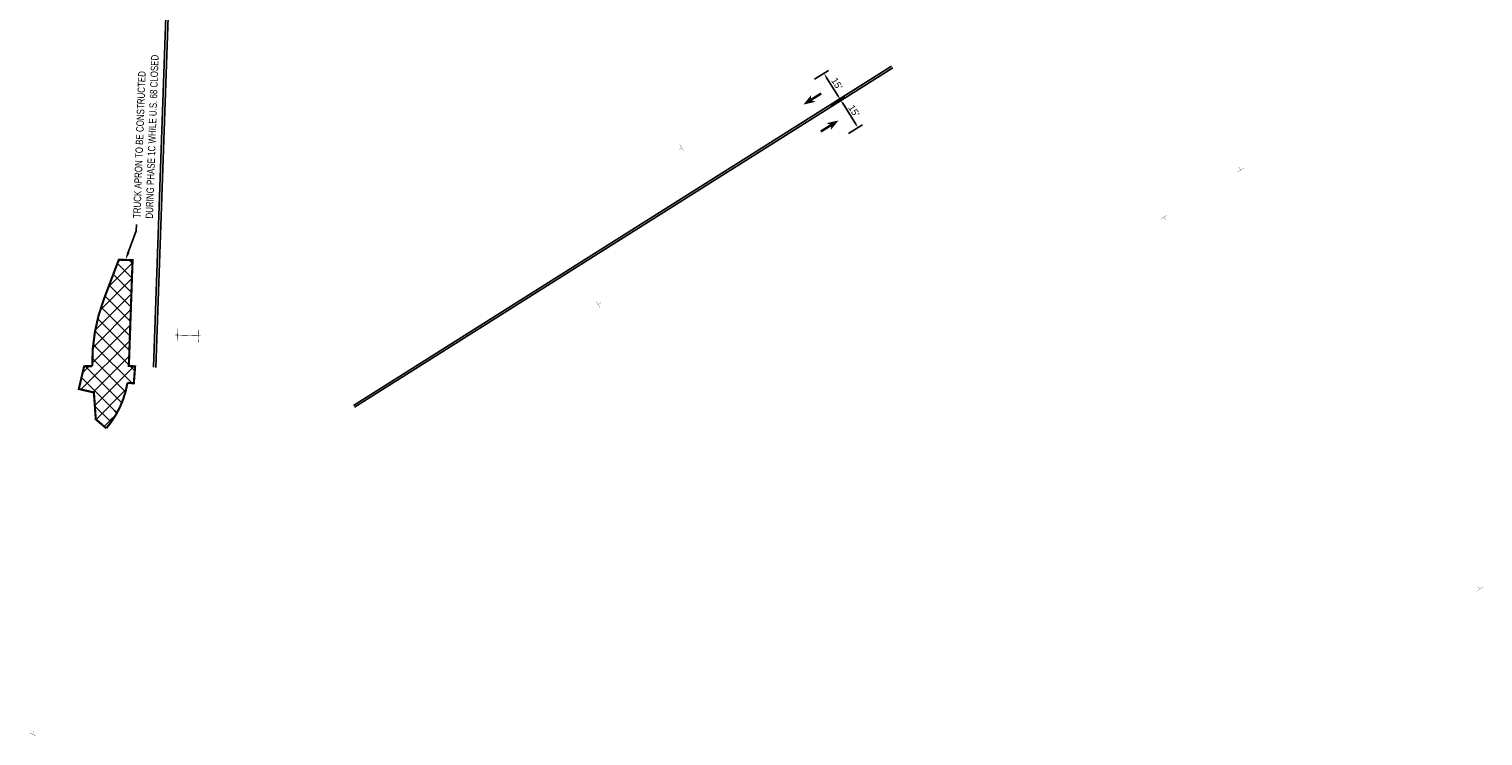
# Model space of a CAD drawing. Header units: feet. Extents: x 158973 to 162012, y 288249 to 289770.
# Tile 1 of 7: x 161327 to 162012, y 288249 to 288582. Entities that reach past the tile are written whole.
import ezdxf
from ezdxf import colors
from ezdxf.entities.mleader import LeaderData, LeaderLine
from ezdxf.math import Vec2, Vec3

# ---------------------------------------------------------------- set-up
doc = ezdxf.new("R2010")
doc.units = ezdxf.units.FT
doc.header["$MEASUREMENT"] = 0
for name, color, linetype in [('MT_P_Cells', 7, 'Continuous'), ('MT_P_Temp_Road', 30, 'Continuous'), ('MT_P_Text', 7, 'Continuous'), ('MT_P_Work_Area', 4, 'Continuous'), ('PM_X_Edge_Line', 51, 'Continuous')]:
    doc.layers.add(name, color=color, linetype=linetype)
doc.styles.add('Slanted-Normal', font='font31.shx', dxfattribs={"height": 0.1})
doc.styles.get("Standard").update_dxf_attribs({"font": 'arial.ttf'})
doc.styles.add('Style-font31', font='font31.shx')
doc.dimstyles.new('COEC', dxfattribs={"dimscale": 13.9, "dimtxt": 0.18, "dimasz": 0.18, "dimexe": 0.18, "dimexo": 0.0625, "dimgap": 0.09, "dimtad": 1, "dimzin": 0, "dimdsep": 46, "dimtxsty": 'Standard', "dimcen": 0.09, "dimclrd": 256, "dimclre": 256, "dimclrt": 256, "dimaunit": 1, "dimadec": 4, "dimazin": 0, "dimtfac": 1, "dimtofl": 0, "dimtmove": 0, "dimatfit": 3, "dimfxl": 1, "dimtolj": 1, "dimtzin": 0, "dimlwd": -1, "dimlwe": -1, "dimarcsym": 0})

# ---------------------------------------------------------------- blocks, each defined once
blk = doc.blocks.new('*D1091')
at = {"layer": 'Defpoints', "color": 0, "transparency": 16777216}
for p in [(161696.27, 288557.32, 1919.99), (161704.02, 288544.94, 1919.99), (161709.27, 288548.23)]:
    blk.add_point(p, dxfattribs=at)
at = {"layer": 'MT_P_Text', "transparency": 16777216}
for p, q in [((161697.12, 288557.85), (161703.64, 288561.93)), ((161702.58, 288558.91), (161708.21, 288549.93)), ((161704.86, 288545.47), (161711.39, 288549.56))]:
    blk.add_line(p, q, dxfattribs=at)
for points in [[(161702.87, 288559.09), (161702.3, 288558.73), (161701.52, 288560.61)], [(161708.49, 288550.11), (161707.93, 288549.75), (161709.27, 288548.23)]]:
    blk.add_solid(points, dxfattribs=at)
at = {"layer": 'MT_P_Text', "transparency": 16777216, "insert": (161707.6, 288555.8), "char_height": 3.2, "attachment_point": 5, "rotation": 302.05354, "style": 'Style-font31'}
blk.add_mtext("\\A1;15'", dxfattribs=at)
blk = doc.blocks.new('*D1092')
at = {"layer": 'Defpoints', "color": 0, "transparency": 16777216}
for p in [(161704.02, 288544.94, 959.84), (161712.28, 288531.74, 959.84), (161717.54, 288535.03)]:
    blk.add_point(p, dxfattribs=at)
at = {"layer": 'MT_P_Text', "transparency": 16777216}
for p, q in [((161704.86, 288545.47), (161711.39, 288549.56)), ((161710.33, 288546.54), (161716.47, 288536.73)), ((161713.13, 288532.27), (161719.65, 288536.36))]:
    blk.add_line(p, q, dxfattribs=at)
for points in [[(161710.61, 288546.72), (161710.05, 288546.36), (161709.27, 288548.23)], [(161716.76, 288536.91), (161716.19, 288536.55), (161717.54, 288535.03)]]:
    blk.add_solid(points, dxfattribs=at)
at = {"layer": 'MT_P_Text', "transparency": 16777216, "insert": (161715.61, 288543.01), "char_height": 3.2, "attachment_point": 5, "rotation": 302.05354, "style": 'Style-font31'}
blk.add_mtext("\\A1;15'", dxfattribs=at)

msp = doc.modelspace()

# ---------------------------------------------------------------- hatches: boundary and pattern name
at = {"layer": 'MT_P_Cells', "true_color": 0x00b3b3}
h = msp.add_hatch(color=132, dxfattribs=at)
h.dxf.hatch_style = 1
h.paths.add_polyline_path([(161692.09, 288546.088), (161697.249, 288547.27), (161695.745, 288547.787), (161700.407, 288550.706), (161699.876, 288551.554), (161695.215, 288548.635), (161695.406, 288550.213)])
h = msp.add_hatch(color=132, dxfattribs=at)
h.dxf.hatch_style = 1
h.paths.add_polyline_path([(161708.148, 288538.343), (161702.989, 288537.161), (161704.493, 288536.644), (161699.831, 288533.725), (161700.362, 288532.878), (161705.023, 288535.797), (161704.832, 288534.218)])
at = {"layer": 'MT_P_Work_Area'}
h = msp.add_hatch(dxfattribs=at)
h.set_pattern_fill('ANSI37', color=247, scale=40)
edge = h.paths.add_edge_path()
edge.add_line((161361.814, 288395.161), (161358.775, 288397.761))
edge.add_line((161358.775, 288397.761), (161357.88, 288410.374))
edge.add_line((161357.88, 288410.374), (161350.786, 288412.03))
edge.add_line((161350.786, 288412.03), (161353.287, 288422.742))
edge.add_line((161353.287, 288422.742), (161357.113, 288422.813))
edge.add_arc((161441.599, 288424.373), 84.5, 159.328365, 181.058055, ccw=False)
edge.add_line((161362.539, 288454.203), (161369.595, 288472.905))
edge.add_line((161369.595, 288472.905), (161374.092, 288472.747))
edge.add_line((161374.092, 288472.747), (161376.091, 288472.676))
edge.add_line((161376.091, 288472.676), (161374.338, 288422.898))
edge.add_line((161374.338, 288422.898), (161377.27, 288422.681))
edge.add_line((161377.27, 288422.681), (161376.68, 288414.703))
edge.add_line((161376.68, 288414.703), (161373.688, 288414.924))
edge.add_arc((161330.285, 288422.145), 44, 319.441904, 350.554594, ccw=False)
edge.add_line((161363.713, 288393.535), (161362.194, 288394.835))

# ---------------------------------------------------------------- linework, layer by layer
at = {"layer": 'MT_P_Cells', "const_width": 0.16, "elevation": 960.063, "flags": 128}
for points in [[(161692.09, 288546.088), (161697.249, 288547.27), (161695.745, 288547.787), (161700.407, 288550.706), (161699.876, 288551.554), (161695.215, 288548.635), (161695.406, 288550.213), (161692.09, 288546.088)], [(161708.148, 288538.343), (161702.989, 288537.161), (161704.493, 288536.644), (161699.831, 288533.725), (161700.362, 288532.878), (161705.023, 288535.797), (161704.832, 288534.218), (161708.148, 288538.343)]]:
    msp.add_lwpolyline(points, dxfattribs=at)
at = {"layer": 'MT_P_Cells', "color": 1, "flags": 128}
for points, const_width in [([(161633.149, 288524.682), (161634.58, 288525.585)], 0.1), ([(161635.494, 288524.137), (161633.667, 288527.033)], 0.1), ([(161899.079, 288516.033), (161896.161, 288514.243)], 0.1), ([(161896.735, 288516.581), (161897.62, 288515.138)], 0.1), ([(161860.09, 288492.127), (161863.009, 288493.916)], 0.1), ([(161862.434, 288491.579), (161861.55, 288493.021)], 0.1), ([(161596.084, 288450.37), (161594.257, 288453.265)], 0.1), ([(161596.602, 288452.721), (161595.17, 288451.818)], 0.1), ([(161396.165, 288437.457), (161408.158, 288437.034)], 0.25), ([(161397.27, 288440.42), (161397.059, 288434.423)], 0.25), ([(161407.264, 288440.068), (161407.053, 288434.071)], 0.25), ([(162009.285, 288319.162), (162010.17, 288317.719)], 0.1), ([(162011.629, 288318.614), (162008.71, 288316.824)], 0.1), ([(161329.702, 288250.994), (161328.961, 288249.473)], 0.1), ([(161330.5, 288248.723), (161327.422, 288250.223)], 0.1)]:
    msp.add_lwpolyline(points, dxfattribs=dict(at, const_width=const_width))
at = {"layer": 'MT_P_Temp_Road', "flags": 128}
msp.add_lwpolyline([(161361.814, 288395.161), (161362.194, 288394.835)], dxfattribs=at)
at = {"layer": 'MT_P_Work_Area', "const_width": 1, "flags": 128}
msp.add_lwpolyline([(161361.814, 288395.161), (161358.775, 288397.761), (161357.88, 288410.374), (161350.786, 288412.03), (161353.287, 288422.742), (161357.113, 288422.813, -0.0950988), (161362.539, 288454.203), (161369.595, 288472.905), (161374.092, 288472.747), (161376.091, 288472.676), (161374.338, 288422.898), (161377.27, 288422.681), (161376.68, 288414.703), (161373.688, 288414.924, -0.1365949), (161363.713, 288393.535), (161362.194, 288394.835)], format="xyb", dxfattribs=at)
at = {"layer": 'PM_X_Edge_Line', "flags": 128}
for points in [[(161404.683, 288953.144), (161385.989, 288422.234)], [(161405.682, 288953.109), (161386.988, 288422.199)], [(161480.078, 288404.243), (161733.32, 288564.024)], [(161480.612, 288403.398), (161733.854, 288563.179)]]:
    msp.add_lwpolyline(points, dxfattribs=at)

# ---------------------------------------------------------------- dimensions: what is measured, and where the dimension line sits
at = {"layer": 'MT_P_Text'}
for p1, p2, picture, middle in [((161696.268, 288557.316, 960.063), (161704.015, 288544.943, 960.063), '*D1091', (161707.6, 288555.8, -959.922)), ((161704.015, 288544.943, 960.063), (161712.281, 288531.743, 960.063), '*D1092', (161715.606, 288543.013, 0.225))]:
    dim = msp.add_aligned_dim(p1=p1, p2=p2, distance=6.2, text="15'", dimstyle='COEC', override={"dimscale": 20, "dimtxt": 0.16, "dimasz": 0.1, "dimexe": 0.125, "dimexo": 0.05, "dimgap": 0.05, "dimtxsty": 'Style-font31'}, dxfattribs=at)
    dim.commit()
    dim.dimension.update_dxf_attribs({"geometry": picture, "text_midpoint": middle})

# ---------------------------------------------------------------- leaders
ml = msp.add_multileader_mtext('Standard', dxfattribs=at)
ml.set_content('{\\W0.8;TRUCK APRON TO BE CONSTRUCTED\\PDURING PHASE 1C WHILE U.S. 68 CLOSED}', color=256, style='Slanted-Normal')
ml.set_leader_properties()
ml.build(insert=Vec2(0, 0))
ml.multileader.update_dxf_attribs({"dogleg_length": 0.1, "arrow_head_size": 3.75, "scale": 30})
ctx = ml.context
ctx.base_point, ctx.scale, ctx.char_height, ctx.arrow_head_size, ctx.landing_gap_size, ctx.plane_origin, ctx.plane_x_axis, ctx.plane_y_axis = Vec3(161377.96, 288489.481), 30, 3.4998, 3.75, 3, Vec3(161438.766, 288328.927), Vec3(0.0351889, 0.9993807), Vec3(-0.9993807, 0.0351889)
notes = []
notes.append((ctx, [(0, (1, 1, 0), (161377.854, 288486.483), (0.0351889, 0.9993807), 3, [(0, [(161372.769, 288472.793)], 0, [])])]))
ctx.mtext.insert, ctx.mtext.text_direction, ctx.mtext.rotation, ctx.mtext.flow_direction = Vec3(161376.316, 288492.541), Vec3(0.0351889, 0.9993807), 1.5356002, 5
for ctx, leaders in notes:
    for number, flags, end, landing, length, lines in leaders:
        leader = LeaderData()
        leader.index, (leader.has_last_leader_line, leader.has_dogleg_vector, leader.attachment_direction) = number, flags
        leader.last_leader_point, leader.dogleg_vector, leader.dogleg_length = Vec3(end), Vec3(landing), length
        for number, points, colour, breaks in lines:
            line = LeaderLine()
            line.index, line.vertices, line.color, line.breaks = number, Vec3.list(points), colors.encode_raw_color(colour), breaks
            leader.lines.append(line)
        ctx.leaders.append(leader)

doc.saveas('drawing.dxf')
